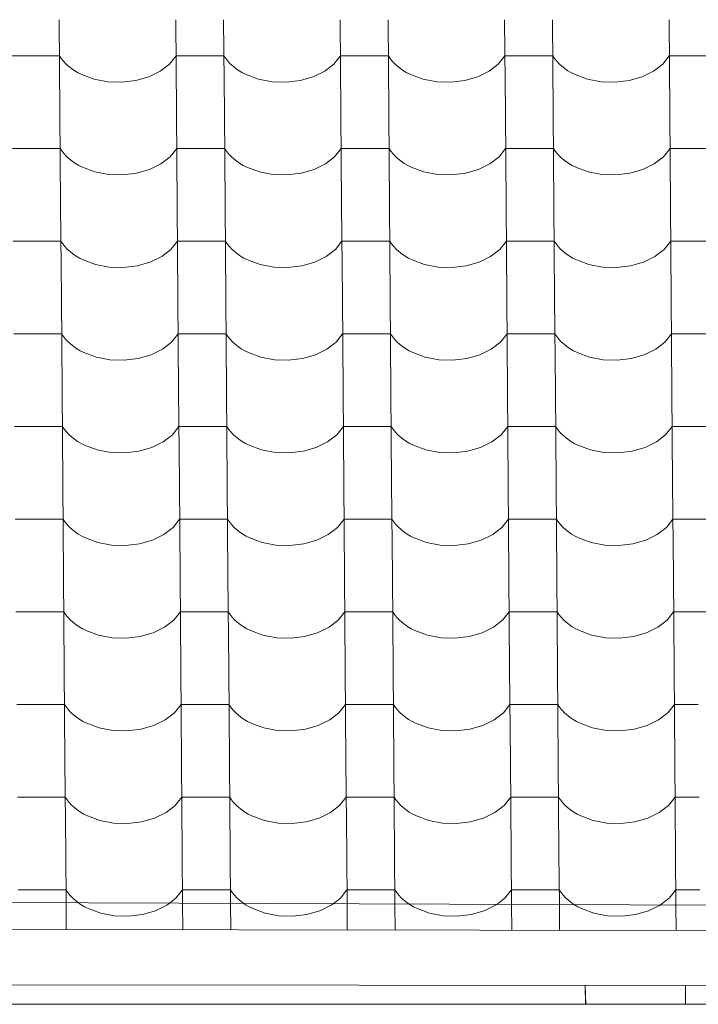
# Model space of a CAD drawing. Header units: millimetres. Extents: x -27785 to 104762, y -947 to 11132.
# Tile 62 of 146: x -12968 to -12287, y 6980 to 7968. Entities that reach past the tile are written whole.
import ezdxf

# ---------------------------------------------------------------- set-up
doc = ezdxf.new("R2010")
doc.units = ezdxf.units.MM
doc.header["$MEASUREMENT"] = 0
for name, color, linetype in [('POHLED JIŽNÍ_1_Bourané_Konstrukce - krov', 7, 'Continuous'), ('POHLED JIŽNÍ_1_Bourané_Konstrukce - střechy a skořepiny', 7, 'Continuous'), ('POHLED JIŽNÍ_1_Bourané_Výplně - Povrchové', 7, 'Continuous'), ('POHLED JIŽNÍ_1_Konstrukce - nosné', 7, 'Continuous')]:
    doc.layers.add(name, color=color, linetype=linetype)

# ---------------------------------------------------------------- blocks, each defined once
blk = doc.blocks.new('*X2', base_point=(-29303.7, -27473.93))
at = {"layer": 'POHLED JIŽNÍ_1_Bourané_Výplně - Povrchové', "color": 7, "linetype": 'Continuous', "lineweight": 13}
for p, q in [((-12928.11, 7968.19), (-12927.39, 7875.52)), ((-12811.14, 7968.19), (-12810.42, 7875.52)), ((-12763.11, 7968.19), (-12762.39, 7875.52)), ((-12646.15, 7968.19), (-12645.43, 7875.52)), ((-12598.11, 7968.19), (-12597.39, 7875.52)), ((-12481.15, 7968.19), (-12480.43, 7875.52)), ((-12433.12, 7968.19), (-12432.4, 7875.52)), ((-12316.16, 7968.19), (-12315.44, 7875.52)), ((-12951.84, 7932.04), (-12975.86, 7932.04)), ((-12927.82, 7932.04), (-12951.84, 7932.04)), ((-12927.82, 7932.04), (-12925.98, 7929.25)), ((-12925.98, 7929.25), (-12923.84, 7926.55)), ((-12923.84, 7926.55), (-12921.41, 7923.96)), ((-12817.47, 7923.65), (-12810.86, 7932.04)), ((-12786.85, 7932.04), (-12810.86, 7932.04)), ((-12762.83, 7932.04), (-12786.85, 7932.04)), ((-12762.83, 7932.04), (-12760.98, 7929.25)), ((-12760.98, 7929.25), (-12758.84, 7926.55)), ((-12758.84, 7926.55), (-12756.41, 7923.96)), ((-12652.47, 7923.65), (-12645.87, 7932.04)), ((-12621.85, 7932.04), (-12645.87, 7932.04)), ((-12597.83, 7932.04), (-12621.85, 7932.04)), ((-12597.83, 7932.04), (-12595.99, 7929.25)), ((-12595.99, 7929.25), (-12593.84, 7926.55)), ((-12593.84, 7926.55), (-12591.42, 7923.96)), ((-12487.47, 7923.65), (-12480.87, 7932.04)), ((-12456.85, 7932.04), (-12480.87, 7932.04)), ((-12432.84, 7932.04), (-12456.85, 7932.04)), ((-12432.84, 7932.04), (-12430.99, 7929.25)), ((-12430.99, 7929.25), (-12428.85, 7926.55)), ((-12428.85, 7926.55), (-12426.42, 7923.96)), ((-12322.48, 7923.65), (-12315.88, 7932.04)), ((-12291.86, 7932.04), (-12315.88, 7932.04)), ((-12267.84, 7932.04), (-12291.86, 7932.04)), ((-12921.41, 7923.96), (-12918.71, 7921.5)), ((-12918.71, 7921.5), (-12915.75, 7919.17)), ((-12915.75, 7919.17), (-12912.55, 7916.99)), ((-12912.55, 7916.99), (-12909.12, 7914.97)), ((-12838.15, 7910.89), (-12826.72, 7916.48)), ((-12826.72, 7916.48), (-12817.47, 7923.65)), ((-12756.41, 7923.96), (-12753.71, 7921.5)), ((-12753.71, 7921.5), (-12750.75, 7919.17)), ((-12750.75, 7919.17), (-12747.55, 7916.99)), ((-12747.55, 7916.99), (-12744.13, 7914.97)), ((-12673.16, 7910.89), (-12661.72, 7916.48)), ((-12661.72, 7916.48), (-12652.47, 7923.65)), ((-12591.42, 7923.96), (-12588.72, 7921.5)), ((-12588.72, 7921.5), (-12585.76, 7919.17)), ((-12585.76, 7919.17), (-12582.56, 7916.99)), ((-12582.56, 7916.99), (-12579.13, 7914.97)), ((-12508.16, 7910.89), (-12496.73, 7916.48)), ((-12496.73, 7916.48), (-12487.47, 7923.65)), ((-12426.42, 7923.96), (-12423.72, 7921.5)), ((-12423.72, 7921.5), (-12420.76, 7919.17)), ((-12420.76, 7919.17), (-12417.56, 7916.99)), ((-12417.56, 7916.99), (-12414.13, 7914.97)), ((-12343.17, 7910.89), (-12331.73, 7916.48)), ((-12331.73, 7916.48), (-12322.48, 7923.65)), ((-12909.12, 7914.97), (-12905.49, 7913.13)), ((-12905.49, 7913.13), (-12893.01, 7908.55)), ((-12893.01, 7908.55), (-12879.33, 7905.97)), ((-12879.33, 7905.97), (-12865.14, 7905.49)), ((-12865.14, 7905.49), (-12851.18, 7907.16)), ((-12851.18, 7907.16), (-12838.15, 7910.89)), ((-12744.13, 7914.97), (-12740.49, 7913.13)), ((-12740.49, 7913.13), (-12728.01, 7908.55)), ((-12728.01, 7908.55), (-12714.33, 7905.97)), ((-12714.33, 7905.97), (-12700.15, 7905.49)), ((-12700.15, 7905.49), (-12686.19, 7907.16)), ((-12686.19, 7907.16), (-12673.16, 7910.89)), ((-12579.13, 7914.97), (-12575.49, 7913.13)), ((-12575.49, 7913.13), (-12563.01, 7908.55)), ((-12563.01, 7908.55), (-12549.34, 7905.97)), ((-12549.34, 7905.97), (-12535.15, 7905.49)), ((-12535.15, 7905.49), (-12521.19, 7907.16)), ((-12521.19, 7907.16), (-12508.16, 7910.89)), ((-12414.13, 7914.97), (-12410.5, 7913.13)), ((-12410.5, 7913.13), (-12398.02, 7908.55)), ((-12398.02, 7908.55), (-12384.34, 7905.97)), ((-12384.34, 7905.97), (-12370.16, 7905.49)), ((-12370.16, 7905.49), (-12356.2, 7907.16)), ((-12356.2, 7907.16), (-12343.17, 7910.89)), ((-12927.38, 7875.19), (-12926.66, 7782.51)), ((-12810.42, 7875.19), (-12809.7, 7782.51)), ((-12762.39, 7875.19), (-12761.67, 7782.51)), ((-12645.42, 7875.19), (-12644.7, 7782.51)), ((-12597.39, 7875.19), (-12596.67, 7782.51)), ((-12480.43, 7875.19), (-12479.71, 7782.51)), ((-12432.39, 7875.19), (-12431.67, 7782.51)), ((-12315.43, 7875.19), (-12314.71, 7782.51)), ((-12951.12, 7839.03), (-12975.14, 7839.03)), ((-12927.1, 7839.03), (-12951.12, 7839.03)), ((-12927.1, 7839.03), (-12925.26, 7836.24)), ((-12816.74, 7830.64), (-12810.14, 7839.03)), ((-12786.12, 7839.03), (-12810.14, 7839.03)), ((-12762.11, 7839.03), (-12786.12, 7839.03)), ((-12762.11, 7839.03), (-12760.26, 7836.24)), ((-12651.75, 7830.64), (-12645.14, 7839.03)), ((-12621.13, 7839.03), (-12645.14, 7839.03)), ((-12597.11, 7839.03), (-12621.13, 7839.03)), ((-12597.11, 7839.03), (-12595.26, 7836.24)), ((-12486.75, 7830.64), (-12480.15, 7839.03)), ((-12456.13, 7839.03), (-12480.15, 7839.03)), ((-12432.11, 7839.03), (-12456.13, 7839.03)), ((-12432.11, 7839.03), (-12430.27, 7836.24)), ((-12321.75, 7830.64), (-12315.15, 7839.03)), ((-12291.13, 7839.03), (-12315.15, 7839.03)), ((-12267.12, 7839.03), (-12291.13, 7839.03)), ((-12925.26, 7836.24), (-12923.11, 7833.54)), ((-12923.11, 7833.54), (-12920.69, 7830.95)), ((-12920.69, 7830.95), (-12917.99, 7828.49)), ((-12917.99, 7828.49), (-12915.03, 7826.16)), ((-12826, 7823.47), (-12816.74, 7830.64)), ((-12760.26, 7836.24), (-12758.12, 7833.54)), ((-12758.12, 7833.54), (-12755.69, 7830.95)), ((-12755.69, 7830.95), (-12752.99, 7828.49)), ((-12752.99, 7828.49), (-12750.03, 7826.16)), ((-12661, 7823.47), (-12651.75, 7830.64)), ((-12595.26, 7836.24), (-12593.12, 7833.54)), ((-12593.12, 7833.54), (-12590.69, 7830.95)), ((-12590.69, 7830.95), (-12587.99, 7828.49)), ((-12587.99, 7828.49), (-12585.03, 7826.16)), ((-12496, 7823.47), (-12486.75, 7830.64)), ((-12430.27, 7836.24), (-12428.13, 7833.54)), ((-12428.13, 7833.54), (-12425.7, 7830.95)), ((-12425.7, 7830.95), (-12423, 7828.49)), ((-12423, 7828.49), (-12420.04, 7826.16)), ((-12331.01, 7823.47), (-12321.75, 7830.64)), ((-12915.03, 7826.16), (-12911.83, 7823.98)), ((-12911.83, 7823.98), (-12908.4, 7821.96)), ((-12908.4, 7821.96), (-12904.76, 7820.12)), ((-12904.76, 7820.12), (-12892.28, 7815.54)), ((-12850.46, 7814.16), (-12837.43, 7817.88)), ((-12837.43, 7817.88), (-12826, 7823.47)), ((-12750.03, 7826.16), (-12746.83, 7823.98)), ((-12746.83, 7823.98), (-12743.4, 7821.96)), ((-12743.4, 7821.96), (-12739.77, 7820.12)), ((-12739.77, 7820.12), (-12727.29, 7815.54)), ((-12685.46, 7814.16), (-12672.43, 7817.88)), ((-12672.43, 7817.88), (-12661, 7823.47)), ((-12585.03, 7826.16), (-12581.83, 7823.98)), ((-12581.83, 7823.98), (-12578.41, 7821.96)), ((-12578.41, 7821.96), (-12574.77, 7820.12)), ((-12574.77, 7820.12), (-12562.29, 7815.54)), ((-12520.47, 7814.16), (-12507.44, 7817.88)), ((-12507.44, 7817.88), (-12496, 7823.47)), ((-12420.04, 7826.16), (-12416.84, 7823.98)), ((-12416.84, 7823.98), (-12413.41, 7821.96)), ((-12413.41, 7821.96), (-12409.77, 7820.12)), ((-12409.77, 7820.12), (-12397.29, 7815.54)), ((-12355.47, 7814.16), (-12342.44, 7817.88)), ((-12342.44, 7817.88), (-12331.01, 7823.47)), ((-12892.28, 7815.54), (-12878.6, 7812.96)), ((-12878.6, 7812.96), (-12864.42, 7812.49)), ((-12864.42, 7812.49), (-12850.46, 7814.16)), ((-12727.29, 7815.54), (-12713.61, 7812.96)), ((-12713.61, 7812.96), (-12699.43, 7812.49)), ((-12699.43, 7812.49), (-12685.46, 7814.16)), ((-12562.29, 7815.54), (-12548.61, 7812.96)), ((-12548.61, 7812.96), (-12534.43, 7812.49)), ((-12534.43, 7812.49), (-12520.47, 7814.16)), ((-12397.29, 7815.54), (-12383.62, 7812.96)), ((-12383.62, 7812.96), (-12369.43, 7812.49)), ((-12369.43, 7812.49), (-12355.47, 7814.16)), ((-12926.66, 7782.18), (-12925.94, 7689.5)), ((-12809.7, 7782.18), (-12808.98, 7689.5)), ((-12761.66, 7782.18), (-12760.94, 7689.5)), ((-12644.7, 7782.18), (-12643.98, 7689.5)), ((-12596.67, 7782.18), (-12595.95, 7689.5)), ((-12479.71, 7782.18), (-12478.98, 7689.5)), ((-12431.67, 7782.18), (-12430.95, 7689.5)), ((-12314.71, 7782.18), (-12313.99, 7689.5)), ((-12950.39, 7746.02), (-12974.41, 7746.02)), ((-12926.38, 7746.02), (-12950.39, 7746.02)), ((-12926.38, 7746.02), (-12924.53, 7743.23)), ((-12924.53, 7743.23), (-12922.39, 7740.53)), ((-12922.39, 7740.53), (-12919.96, 7737.94)), ((-12919.96, 7737.94), (-12917.26, 7735.48)), ((-12825.27, 7730.46), (-12816.02, 7737.63)), ((-12816.02, 7737.63), (-12809.42, 7746.02)), ((-12785.4, 7746.02), (-12809.42, 7746.02)), ((-12761.38, 7746.02), (-12785.4, 7746.02)), ((-12761.38, 7746.02), (-12759.54, 7743.23)), ((-12759.54, 7743.23), (-12757.39, 7740.53)), ((-12757.39, 7740.53), (-12754.97, 7737.94)), ((-12754.97, 7737.94), (-12752.27, 7735.48)), ((-12660.28, 7730.46), (-12651.02, 7737.63)), ((-12651.02, 7737.63), (-12644.42, 7746.02)), ((-12620.4, 7746.02), (-12644.42, 7746.02)), ((-12596.39, 7746.02), (-12620.4, 7746.02)), ((-12596.39, 7746.02), (-12594.54, 7743.23)), ((-12594.54, 7743.23), (-12592.4, 7740.53)), ((-12592.4, 7740.53), (-12589.97, 7737.94)), ((-12589.97, 7737.94), (-12587.27, 7735.48)), ((-12495.28, 7730.46), (-12486.03, 7737.63)), ((-12486.03, 7737.63), (-12479.42, 7746.02)), ((-12455.41, 7746.02), (-12479.42, 7746.02)), ((-12431.39, 7746.02), (-12455.41, 7746.02)), ((-12431.39, 7746.02), (-12429.54, 7743.23)), ((-12429.54, 7743.23), (-12427.4, 7740.53)), ((-12427.4, 7740.53), (-12424.97, 7737.94)), ((-12424.97, 7737.94), (-12422.27, 7735.48)), ((-12330.28, 7730.46), (-12321.03, 7737.63)), ((-12321.03, 7737.63), (-12314.43, 7746.02)), ((-12290.41, 7746.02), (-12314.43, 7746.02)), ((-12266.39, 7746.02), (-12290.41, 7746.02)), ((-12917.26, 7735.48), (-12914.3, 7733.15)), ((-12914.3, 7733.15), (-12911.1, 7730.97)), ((-12911.1, 7730.97), (-12907.67, 7728.96)), ((-12907.67, 7728.96), (-12904.04, 7727.11)), ((-12836.71, 7724.87), (-12825.27, 7730.46)), ((-12752.27, 7735.48), (-12749.31, 7733.15)), ((-12749.31, 7733.15), (-12746.11, 7730.97)), ((-12746.11, 7730.97), (-12742.68, 7728.96)), ((-12742.68, 7728.96), (-12739.04, 7727.11)), ((-12671.71, 7724.87), (-12660.28, 7730.46)), ((-12587.27, 7735.48), (-12584.31, 7733.15)), ((-12584.31, 7733.15), (-12581.11, 7730.97)), ((-12581.11, 7730.97), (-12577.68, 7728.96)), ((-12577.68, 7728.96), (-12574.05, 7727.11)), ((-12506.71, 7724.87), (-12495.28, 7730.46)), ((-12422.27, 7735.48), (-12419.32, 7733.15)), ((-12419.32, 7733.15), (-12416.11, 7730.97)), ((-12416.11, 7730.97), (-12412.69, 7728.96)), ((-12412.69, 7728.96), (-12409.05, 7727.11)), ((-12341.72, 7724.87), (-12330.28, 7730.46)), ((-12904.04, 7727.11), (-12891.56, 7722.54)), ((-12891.56, 7722.54), (-12877.88, 7719.95)), ((-12877.88, 7719.95), (-12863.7, 7719.48)), ((-12863.7, 7719.48), (-12849.74, 7721.15)), ((-12849.74, 7721.15), (-12836.71, 7724.87)), ((-12739.04, 7727.11), (-12726.56, 7722.54)), ((-12726.56, 7722.54), (-12712.88, 7719.95)), ((-12712.88, 7719.95), (-12698.7, 7719.48)), ((-12698.7, 7719.48), (-12684.74, 7721.15)), ((-12684.74, 7721.15), (-12671.71, 7724.87)), ((-12574.05, 7727.11), (-12561.57, 7722.54)), ((-12561.57, 7722.54), (-12547.89, 7719.95)), ((-12547.89, 7719.95), (-12533.71, 7719.48)), ((-12533.71, 7719.48), (-12519.74, 7721.15)), ((-12519.74, 7721.15), (-12506.71, 7724.87)), ((-12409.05, 7727.11), (-12396.57, 7722.54)), ((-12396.57, 7722.54), (-12382.89, 7719.95)), ((-12382.89, 7719.95), (-12368.71, 7719.48)), ((-12368.71, 7719.48), (-12354.75, 7721.15)), ((-12354.75, 7721.15), (-12341.72, 7724.87)), ((-12925.94, 7689.17), (-12925.21, 7596.49)), ((-12808.97, 7689.17), (-12808.25, 7596.49)), ((-12760.94, 7689.17), (-12760.22, 7596.49)), ((-12643.98, 7689.17), (-12643.26, 7596.49)), ((-12595.94, 7689.17), (-12595.22, 7596.49)), ((-12478.98, 7689.17), (-12478.26, 7596.49)), ((-12430.95, 7689.17), (-12430.23, 7596.49)), ((-12313.99, 7689.17), (-12313.26, 7596.49)), ((-12949.67, 7653.01), (-12973.69, 7653.01)), ((-12925.65, 7653.01), (-12949.67, 7653.01)), ((-12925.65, 7653.01), (-12923.81, 7650.22)), ((-12923.81, 7650.22), (-12921.67, 7647.52)), ((-12815.29, 7644.62), (-12808.69, 7653.01)), ((-12784.68, 7653.01), (-12808.69, 7653.01)), ((-12760.66, 7653.01), (-12784.68, 7653.01)), ((-12760.66, 7653.01), (-12758.81, 7650.22)), ((-12758.81, 7650.22), (-12756.67, 7647.52)), ((-12650.3, 7644.62), (-12643.7, 7653.01)), ((-12619.68, 7653.01), (-12643.7, 7653.01)), ((-12595.66, 7653.01), (-12619.68, 7653.01)), ((-12595.66, 7653.01), (-12593.82, 7650.22)), ((-12593.82, 7650.22), (-12591.67, 7647.52)), ((-12485.3, 7644.62), (-12478.7, 7653.01)), ((-12454.68, 7653.01), (-12478.7, 7653.01)), ((-12430.67, 7653.01), (-12454.68, 7653.01)), ((-12430.67, 7653.01), (-12428.82, 7650.22)), ((-12428.82, 7650.22), (-12426.68, 7647.52)), ((-12320.31, 7644.62), (-12313.7, 7653.01)), ((-12289.69, 7653.01), (-12313.7, 7653.01)), ((-12265.67, 7653.01), (-12289.69, 7653.01)), ((-12921.67, 7647.52), (-12919.24, 7644.93)), ((-12919.24, 7644.93), (-12916.54, 7642.47)), ((-12916.54, 7642.47), (-12913.58, 7640.14)), ((-12913.58, 7640.14), (-12910.38, 7637.96)), ((-12824.55, 7637.45), (-12815.29, 7644.62)), ((-12756.67, 7647.52), (-12754.24, 7644.93)), ((-12754.24, 7644.93), (-12751.54, 7642.47)), ((-12751.54, 7642.47), (-12748.58, 7640.14)), ((-12748.58, 7640.14), (-12745.38, 7637.96)), ((-12659.55, 7637.45), (-12650.3, 7644.62)), ((-12591.67, 7647.52), (-12589.25, 7644.93)), ((-12589.25, 7644.93), (-12586.55, 7642.47)), ((-12586.55, 7642.47), (-12583.59, 7640.14)), ((-12583.59, 7640.14), (-12580.39, 7637.96)), ((-12494.56, 7637.45), (-12485.3, 7644.62)), ((-12426.68, 7647.52), (-12424.25, 7644.93)), ((-12424.25, 7644.93), (-12421.55, 7642.47)), ((-12421.55, 7642.47), (-12418.59, 7640.14)), ((-12418.59, 7640.14), (-12415.39, 7637.96)), ((-12329.56, 7637.45), (-12320.31, 7644.62)), ((-12910.38, 7637.96), (-12906.95, 7635.95)), ((-12906.95, 7635.95), (-12903.31, 7634.1)), ((-12903.31, 7634.1), (-12890.84, 7629.53)), ((-12890.84, 7629.53), (-12877.16, 7626.94)), ((-12849.01, 7628.14), (-12835.98, 7631.86)), ((-12835.98, 7631.86), (-12824.55, 7637.45)), ((-12745.38, 7637.96), (-12741.95, 7635.95)), ((-12741.95, 7635.95), (-12738.32, 7634.1)), ((-12738.32, 7634.1), (-12725.84, 7629.53)), ((-12725.84, 7629.53), (-12712.16, 7626.94)), ((-12684.02, 7628.14), (-12670.99, 7631.86)), ((-12670.99, 7631.86), (-12659.55, 7637.45)), ((-12580.39, 7637.96), (-12576.96, 7635.95)), ((-12576.96, 7635.95), (-12573.32, 7634.1)), ((-12573.32, 7634.1), (-12560.84, 7629.53)), ((-12560.84, 7629.53), (-12547.16, 7626.94)), ((-12519.02, 7628.14), (-12505.99, 7631.86)), ((-12505.99, 7631.86), (-12494.56, 7637.45)), ((-12415.39, 7637.96), (-12411.96, 7635.95)), ((-12411.96, 7635.95), (-12408.33, 7634.1)), ((-12408.33, 7634.1), (-12395.85, 7629.53)), ((-12395.85, 7629.53), (-12382.17, 7626.94)), ((-12354.02, 7628.14), (-12340.99, 7631.86)), ((-12340.99, 7631.86), (-12329.56, 7637.45)), ((-12877.16, 7626.94), (-12862.97, 7626.47)), ((-12862.97, 7626.47), (-12849.01, 7628.14)), ((-12712.16, 7626.94), (-12697.98, 7626.47)), ((-12697.98, 7626.47), (-12684.02, 7628.14)), ((-12547.16, 7626.94), (-12532.98, 7626.47)), ((-12532.98, 7626.47), (-12519.02, 7628.14)), ((-12382.17, 7626.94), (-12367.99, 7626.47)), ((-12367.99, 7626.47), (-12354.02, 7628.14)), ((-12925.21, 7596.16), (-12924.49, 7503.48)), ((-12808.25, 7596.16), (-12807.53, 7503.48)), ((-12760.22, 7596.16), (-12759.49, 7503.48)), ((-12643.25, 7596.16), (-12642.53, 7503.48)), ((-12595.22, 7596.16), (-12594.5, 7503.48)), ((-12478.26, 7596.16), (-12477.54, 7503.48)), ((-12430.22, 7596.16), (-12429.5, 7503.48)), ((-12313.26, 7596.16), (-12312.54, 7503.48)), ((-12948.95, 7560), (-12972.96, 7560)), ((-12924.93, 7560), (-12948.95, 7560)), ((-12924.93, 7560), (-12923.08, 7557.21)), ((-12814.57, 7551.62), (-12807.97, 7560)), ((-12783.95, 7560), (-12807.97, 7560)), ((-12759.93, 7560), (-12783.95, 7560)), ((-12759.93, 7560), (-12758.09, 7557.21)), ((-12649.58, 7551.62), (-12642.97, 7560)), ((-12618.96, 7560), (-12642.97, 7560)), ((-12594.94, 7560), (-12618.96, 7560)), ((-12594.94, 7560), (-12593.09, 7557.21)), ((-12484.58, 7551.62), (-12477.98, 7560)), ((-12453.96, 7560), (-12477.98, 7560)), ((-12429.94, 7560), (-12453.96, 7560)), ((-12429.94, 7560), (-12428.1, 7557.21)), ((-12319.58, 7551.62), (-12312.98, 7560)), ((-12288.96, 7560), (-12312.98, 7560)), ((-12264.95, 7560), (-12288.96, 7560)), ((-12923.08, 7557.21), (-12920.94, 7554.51)), ((-12920.94, 7554.51), (-12918.51, 7551.93)), ((-12918.51, 7551.93), (-12915.81, 7549.46)), ((-12823.83, 7544.44), (-12814.57, 7551.62)), ((-12758.09, 7557.21), (-12755.95, 7554.51)), ((-12755.95, 7554.51), (-12753.52, 7551.93)), ((-12753.52, 7551.93), (-12750.82, 7549.46)), ((-12658.83, 7544.44), (-12649.58, 7551.62)), ((-12593.09, 7557.21), (-12590.95, 7554.51)), ((-12590.95, 7554.51), (-12588.52, 7551.93)), ((-12588.52, 7551.93), (-12585.82, 7549.46)), ((-12493.83, 7544.44), (-12484.58, 7551.62)), ((-12428.1, 7557.21), (-12425.95, 7554.51)), ((-12425.95, 7554.51), (-12423.53, 7551.93)), ((-12423.53, 7551.93), (-12420.83, 7549.46)), ((-12328.84, 7544.44), (-12319.58, 7551.62)), ((-12915.81, 7549.46), (-12912.86, 7547.13)), ((-12912.86, 7547.13), (-12909.65, 7544.96)), ((-12909.65, 7544.96), (-12906.23, 7542.94)), ((-12906.23, 7542.94), (-12902.59, 7541.09)), ((-12902.59, 7541.09), (-12890.11, 7536.52)), ((-12835.26, 7538.85), (-12823.83, 7544.44)), ((-12750.82, 7549.46), (-12747.86, 7547.13)), ((-12747.86, 7547.13), (-12744.66, 7544.96)), ((-12744.66, 7544.96), (-12741.23, 7542.94)), ((-12741.23, 7542.94), (-12737.59, 7541.09)), ((-12737.59, 7541.09), (-12725.12, 7536.52)), ((-12670.26, 7538.85), (-12658.83, 7544.44)), ((-12585.82, 7549.46), (-12582.86, 7547.13)), ((-12582.86, 7547.13), (-12579.66, 7544.96)), ((-12579.66, 7544.96), (-12576.23, 7542.94)), ((-12576.23, 7542.94), (-12572.6, 7541.09)), ((-12572.6, 7541.09), (-12560.12, 7536.52)), ((-12505.27, 7538.85), (-12493.83, 7544.44)), ((-12420.83, 7549.46), (-12417.87, 7547.13)), ((-12417.87, 7547.13), (-12414.67, 7544.96)), ((-12414.67, 7544.96), (-12411.24, 7542.94)), ((-12411.24, 7542.94), (-12407.6, 7541.09)), ((-12407.6, 7541.09), (-12395.12, 7536.52)), ((-12340.27, 7538.85), (-12328.84, 7544.44)), ((-12890.11, 7536.52), (-12876.43, 7533.93)), ((-12876.43, 7533.93), (-12862.25, 7533.46)), ((-12862.25, 7533.46), (-12848.29, 7535.13)), ((-12848.29, 7535.13), (-12835.26, 7538.85)), ((-12725.12, 7536.52), (-12711.44, 7533.93)), ((-12711.44, 7533.93), (-12697.25, 7533.46)), ((-12697.25, 7533.46), (-12683.29, 7535.13)), ((-12683.29, 7535.13), (-12670.26, 7538.85)), ((-12560.12, 7536.52), (-12546.44, 7533.93)), ((-12546.44, 7533.93), (-12532.26, 7533.46)), ((-12532.26, 7533.46), (-12518.3, 7535.13)), ((-12518.3, 7535.13), (-12505.27, 7538.85)), ((-12395.12, 7536.52), (-12381.44, 7533.93)), ((-12381.44, 7533.93), (-12367.26, 7533.46)), ((-12367.26, 7533.46), (-12353.3, 7535.13)), ((-12353.3, 7535.13), (-12340.27, 7538.85)), ((-12924.49, 7503.15), (-12923.77, 7410.47)), ((-12807.53, 7503.15), (-12806.81, 7410.47)), ((-12759.49, 7503.15), (-12758.77, 7410.47)), ((-12642.53, 7503.15), (-12641.81, 7410.47)), ((-12594.5, 7503.15), (-12593.78, 7410.47)), ((-12477.53, 7503.15), (-12476.81, 7410.47)), ((-12429.5, 7503.15), (-12428.78, 7410.47)), ((-12312.54, 7503.15), (-12311.82, 7410.47)), ((-12948.22, 7466.99), (-12972.24, 7466.99)), ((-12924.21, 7466.99), (-12948.22, 7466.99)), ((-12924.21, 7466.99), (-12922.36, 7464.2)), ((-12922.36, 7464.2), (-12920.22, 7461.5)), ((-12920.22, 7461.5), (-12917.79, 7458.92)), ((-12813.85, 7458.61), (-12807.24, 7466.99)), ((-12783.23, 7466.99), (-12807.24, 7466.99)), ((-12759.21, 7466.99), (-12783.23, 7466.99)), ((-12759.21, 7466.99), (-12757.37, 7464.2)), ((-12757.37, 7464.2), (-12755.22, 7461.5)), ((-12755.22, 7461.5), (-12752.8, 7458.92)), ((-12648.85, 7458.61), (-12642.25, 7466.99)), ((-12618.23, 7466.99), (-12642.25, 7466.99)), ((-12594.21, 7466.99), (-12618.23, 7466.99)), ((-12594.21, 7466.99), (-12592.37, 7464.2)), ((-12592.37, 7464.2), (-12590.23, 7461.5)), ((-12590.23, 7461.5), (-12587.8, 7458.92)), ((-12483.86, 7458.61), (-12477.25, 7466.99)), ((-12453.24, 7466.99), (-12477.25, 7466.99)), ((-12429.22, 7466.99), (-12453.24, 7466.99)), ((-12429.22, 7466.99), (-12427.37, 7464.2)), ((-12427.37, 7464.2), (-12425.23, 7461.5)), ((-12425.23, 7461.5), (-12422.8, 7458.92)), ((-12318.86, 7458.61), (-12312.26, 7466.99)), ((-12288.24, 7466.99), (-12312.26, 7466.99)), ((-12264.22, 7466.99), (-12288.24, 7466.99)), ((-12917.79, 7458.92), (-12915.09, 7456.45)), ((-12915.09, 7456.45), (-12912.13, 7454.13)), ((-12912.13, 7454.13), (-12908.93, 7451.95)), ((-12908.93, 7451.95), (-12905.5, 7449.93)), ((-12834.53, 7445.84), (-12823.1, 7451.43)), ((-12823.1, 7451.43), (-12813.85, 7458.61)), ((-12752.8, 7458.92), (-12750.09, 7456.45)), ((-12750.09, 7456.45), (-12747.14, 7454.13)), ((-12747.14, 7454.13), (-12743.93, 7451.95)), ((-12743.93, 7451.95), (-12740.51, 7449.93)), ((-12669.54, 7445.84), (-12658.11, 7451.43)), ((-12658.11, 7451.43), (-12648.85, 7458.61)), ((-12587.8, 7458.92), (-12585.1, 7456.45)), ((-12585.1, 7456.45), (-12582.14, 7454.13)), ((-12582.14, 7454.13), (-12578.94, 7451.95)), ((-12578.94, 7451.95), (-12575.51, 7449.93)), ((-12504.54, 7445.84), (-12493.11, 7451.43)), ((-12493.11, 7451.43), (-12483.86, 7458.61)), ((-12422.8, 7458.92), (-12420.1, 7456.45)), ((-12420.1, 7456.45), (-12417.14, 7454.13)), ((-12417.14, 7454.13), (-12413.94, 7451.95)), ((-12413.94, 7451.95), (-12410.52, 7449.93)), ((-12339.55, 7445.84), (-12328.11, 7451.43)), ((-12328.11, 7451.43), (-12318.86, 7458.61)), ((-12905.5, 7449.93), (-12901.87, 7448.08)), ((-12901.87, 7448.08), (-12889.39, 7443.51)), ((-12889.39, 7443.51), (-12875.71, 7440.92)), ((-12861.53, 7440.45), (-12847.56, 7442.12)), ((-12847.56, 7442.12), (-12834.53, 7445.84)), ((-12740.51, 7449.93), (-12736.87, 7448.08)), ((-12736.87, 7448.08), (-12724.39, 7443.51)), ((-12724.39, 7443.51), (-12710.71, 7440.92)), ((-12696.53, 7440.45), (-12682.57, 7442.12)), ((-12682.57, 7442.12), (-12669.54, 7445.84)), ((-12575.51, 7449.93), (-12571.88, 7448.08)), ((-12571.88, 7448.08), (-12559.4, 7443.51)), ((-12559.4, 7443.51), (-12545.72, 7440.92)), ((-12531.53, 7440.45), (-12517.57, 7442.12)), ((-12517.57, 7442.12), (-12504.54, 7445.84)), ((-12410.52, 7449.93), (-12406.88, 7448.08)), ((-12406.88, 7448.08), (-12394.4, 7443.51)), ((-12394.4, 7443.51), (-12380.72, 7440.92)), ((-12366.54, 7440.45), (-12352.58, 7442.12)), ((-12352.58, 7442.12), (-12339.55, 7445.84)), ((-12875.71, 7440.92), (-12861.53, 7440.45)), ((-12710.71, 7440.92), (-12696.53, 7440.45)), ((-12545.72, 7440.92), (-12531.53, 7440.45)), ((-12380.72, 7440.92), (-12366.54, 7440.45)), ((-12923.76, 7410.14), (-12923.04, 7317.46)), ((-12806.8, 7410.14), (-12806.08, 7317.46)), ((-12758.77, 7410.14), (-12758.05, 7317.46)), ((-12641.81, 7410.14), (-12641.09, 7317.46)), ((-12593.77, 7410.14), (-12593.05, 7317.46)), ((-12476.81, 7410.14), (-12476.09, 7317.46)), ((-12428.78, 7410.14), (-12428.06, 7317.46)), ((-12311.81, 7410.14), (-12311.09, 7317.46)), ((-12947.5, 7373.98), (-12971.52, 7373.98)), ((-12923.48, 7373.98), (-12947.5, 7373.98)), ((-12923.48, 7373.98), (-12921.64, 7371.19)), ((-12813.12, 7365.6), (-12806.52, 7373.98)), ((-12782.5, 7373.98), (-12806.52, 7373.98)), ((-12758.49, 7373.98), (-12782.5, 7373.98)), ((-12758.49, 7373.98), (-12756.64, 7371.19)), ((-12648.13, 7365.6), (-12641.53, 7373.98)), ((-12617.51, 7373.98), (-12641.53, 7373.98)), ((-12593.49, 7373.98), (-12617.51, 7373.98)), ((-12593.49, 7373.98), (-12591.65, 7371.19)), ((-12483.13, 7365.6), (-12476.53, 7373.98)), ((-12452.51, 7373.98), (-12476.53, 7373.98)), ((-12428.5, 7373.98), (-12452.51, 7373.98)), ((-12428.5, 7373.98), (-12426.65, 7371.19)), ((-12318.14, 7365.6), (-12311.53, 7373.98)), ((-12287.52, 7373.98), (-12311.53, 7373.98)), ((-12263.5, 7373.98), (-12287.52, 7373.98)), ((-12921.64, 7371.19), (-12919.5, 7368.49)), ((-12919.5, 7368.49), (-12917.07, 7365.91)), ((-12917.07, 7365.91), (-12914.37, 7363.44)), ((-12914.37, 7363.44), (-12911.41, 7361.12)), ((-12822.38, 7358.43), (-12813.12, 7365.6)), ((-12756.64, 7371.19), (-12754.5, 7368.49)), ((-12754.5, 7368.49), (-12752.07, 7365.91)), ((-12752.07, 7365.91), (-12749.37, 7363.44)), ((-12749.37, 7363.44), (-12746.41, 7361.12)), ((-12657.38, 7358.43), (-12648.13, 7365.6)), ((-12591.65, 7371.19), (-12589.5, 7368.49)), ((-12589.5, 7368.49), (-12587.08, 7365.91)), ((-12587.08, 7365.91), (-12584.38, 7363.44)), ((-12584.38, 7363.44), (-12581.42, 7361.12)), ((-12492.39, 7358.43), (-12483.13, 7365.6)), ((-12426.65, 7371.19), (-12424.51, 7368.49)), ((-12424.51, 7368.49), (-12422.08, 7365.91)), ((-12422.08, 7365.91), (-12419.38, 7363.44)), ((-12419.38, 7363.44), (-12416.42, 7361.12)), ((-12327.39, 7358.43), (-12318.14, 7365.6)), ((-12911.41, 7361.12), (-12908.21, 7358.94)), ((-12908.21, 7358.94), (-12904.78, 7356.92)), ((-12904.78, 7356.92), (-12901.14, 7355.07)), ((-12901.14, 7355.07), (-12888.66, 7350.5)), ((-12846.84, 7349.11), (-12833.81, 7352.83)), ((-12833.81, 7352.83), (-12822.38, 7358.43)), ((-12746.41, 7361.12), (-12743.21, 7358.94)), ((-12743.21, 7358.94), (-12739.78, 7356.92)), ((-12739.78, 7356.92), (-12736.15, 7355.07)), ((-12736.15, 7355.07), (-12723.67, 7350.5)), ((-12681.85, 7349.11), (-12668.82, 7352.83)), ((-12668.82, 7352.83), (-12657.38, 7358.43)), ((-12581.42, 7361.12), (-12578.22, 7358.94)), ((-12578.22, 7358.94), (-12574.79, 7356.92)), ((-12574.79, 7356.92), (-12571.15, 7355.07)), ((-12571.15, 7355.07), (-12558.67, 7350.5)), ((-12516.85, 7349.11), (-12503.82, 7352.83)), ((-12503.82, 7352.83), (-12492.39, 7358.43)), ((-12416.42, 7361.12), (-12413.22, 7358.94)), ((-12413.22, 7358.94), (-12409.79, 7356.92)), ((-12409.79, 7356.92), (-12406.16, 7355.07)), ((-12406.16, 7355.07), (-12393.68, 7350.5)), ((-12351.85, 7349.11), (-12338.82, 7352.83)), ((-12338.82, 7352.83), (-12327.39, 7358.43)), ((-12888.66, 7350.5), (-12874.99, 7347.91)), ((-12874.99, 7347.91), (-12860.8, 7347.44)), ((-12860.8, 7347.44), (-12846.84, 7349.11)), ((-12723.67, 7350.5), (-12709.99, 7347.91)), ((-12709.99, 7347.91), (-12695.81, 7347.44)), ((-12695.81, 7347.44), (-12681.85, 7349.11)), ((-12558.67, 7350.5), (-12544.99, 7347.91)), ((-12544.99, 7347.91), (-12530.81, 7347.44)), ((-12530.81, 7347.44), (-12516.85, 7349.11)), ((-12393.68, 7350.5), (-12380, 7347.91)), ((-12380, 7347.91), (-12365.82, 7347.44)), ((-12365.82, 7347.44), (-12351.85, 7349.11)), ((-12923.04, 7317.13), (-12922.32, 7224.46)), ((-12806.08, 7317.13), (-12805.36, 7224.46)), ((-12758.04, 7317.13), (-12757.32, 7224.46)), ((-12641.08, 7317.13), (-12640.36, 7224.46)), ((-12593.05, 7317.13), (-12592.33, 7224.46)), ((-12476.09, 7317.13), (-12475.37, 7224.46)), ((-12428.05, 7317.13), (-12427.33, 7224.46)), ((-12311.09, 7317.13), (-12310.37, 7224.46)), ((-12946.78, 7280.97), (-12970.79, 7280.97)), ((-12922.76, 7280.97), (-12946.78, 7280.97)), ((-12922.76, 7280.97), (-12920.91, 7278.18)), ((-12920.91, 7278.18), (-12918.77, 7275.48)), ((-12918.77, 7275.48), (-12916.34, 7272.9)), ((-12812.4, 7272.59), (-12805.8, 7280.97)), ((-12781.78, 7280.97), (-12805.8, 7280.97)), ((-12757.76, 7280.97), (-12781.78, 7280.97)), ((-12757.76, 7280.97), (-12755.92, 7278.18)), ((-12755.92, 7278.18), (-12753.78, 7275.48)), ((-12753.78, 7275.48), (-12751.35, 7272.9)), ((-12647.4, 7272.59), (-12640.8, 7280.97)), ((-12616.78, 7280.97), (-12640.8, 7280.97)), ((-12592.77, 7280.97), (-12616.78, 7280.97)), ((-12592.77, 7280.97), (-12590.92, 7278.18)), ((-12590.92, 7278.18), (-12588.78, 7275.48)), ((-12588.78, 7275.48), (-12586.35, 7272.9)), ((-12482.41, 7272.59), (-12475.81, 7280.97)), ((-12451.79, 7280.97), (-12475.81, 7280.97)), ((-12427.77, 7280.97), (-12451.79, 7280.97)), ((-12427.77, 7280.97), (-12425.93, 7278.18)), ((-12425.93, 7278.18), (-12423.78, 7275.48)), ((-12423.78, 7275.48), (-12421.36, 7272.9)), ((-12317.41, 7272.59), (-12310.81, 7280.97)), ((-12286.79, 7280.97), (-12310.81, 7280.97)), ((-12916.34, 7272.9), (-12913.64, 7270.43)), ((-12913.64, 7270.43), (-12910.68, 7268.11)), ((-12910.68, 7268.11), (-12907.48, 7265.93)), ((-12907.48, 7265.93), (-12904.06, 7263.91)), ((-12904.06, 7263.91), (-12900.42, 7262.06)), ((-12833.09, 7259.83), (-12821.65, 7265.42)), ((-12821.65, 7265.42), (-12812.4, 7272.59)), ((-12751.35, 7272.9), (-12748.65, 7270.43)), ((-12748.65, 7270.43), (-12745.69, 7268.11)), ((-12745.69, 7268.11), (-12742.49, 7265.93)), ((-12742.49, 7265.93), (-12739.06, 7263.91)), ((-12739.06, 7263.91), (-12735.42, 7262.06)), ((-12668.09, 7259.83), (-12656.66, 7265.42)), ((-12656.66, 7265.42), (-12647.4, 7272.59)), ((-12586.35, 7272.9), (-12583.65, 7270.43)), ((-12583.65, 7270.43), (-12580.69, 7268.11)), ((-12580.69, 7268.11), (-12577.49, 7265.93)), ((-12577.49, 7265.93), (-12574.06, 7263.91)), ((-12574.06, 7263.91), (-12570.43, 7262.06)), ((-12503.1, 7259.83), (-12491.66, 7265.42)), ((-12491.66, 7265.42), (-12482.41, 7272.59)), ((-12421.36, 7272.9), (-12418.66, 7270.43)), ((-12418.66, 7270.43), (-12415.7, 7268.11)), ((-12415.7, 7268.11), (-12412.5, 7265.93)), ((-12412.5, 7265.93), (-12409.07, 7263.91)), ((-12409.07, 7263.91), (-12405.43, 7262.06)), ((-12338.1, 7259.83), (-12326.67, 7265.42)), ((-12326.67, 7265.42), (-12317.41, 7272.59)), ((-12900.42, 7262.06), (-12887.94, 7257.49)), ((-12887.94, 7257.49), (-12874.26, 7254.9)), ((-12874.26, 7254.9), (-12860.08, 7254.43)), ((-12860.08, 7254.43), (-12846.12, 7256.1)), ((-12846.12, 7256.1), (-12833.09, 7259.83)), ((-12735.42, 7262.06), (-12722.94, 7257.49)), ((-12722.94, 7257.49), (-12709.27, 7254.9)), ((-12709.27, 7254.9), (-12695.08, 7254.43)), ((-12695.08, 7254.43), (-12681.12, 7256.1)), ((-12681.12, 7256.1), (-12668.09, 7259.83)), ((-12570.43, 7262.06), (-12557.95, 7257.49)), ((-12557.95, 7257.49), (-12544.27, 7254.9)), ((-12544.27, 7254.9), (-12530.09, 7254.43)), ((-12530.09, 7254.43), (-12516.13, 7256.1)), ((-12516.13, 7256.1), (-12503.1, 7259.83)), ((-12405.43, 7262.06), (-12392.95, 7257.49)), ((-12392.95, 7257.49), (-12379.27, 7254.9)), ((-12379.27, 7254.9), (-12365.09, 7254.43)), ((-12365.09, 7254.43), (-12351.13, 7256.1)), ((-12351.13, 7256.1), (-12338.1, 7259.83)), ((-12922.32, 7224.12), (-12921.6, 7131.45)), ((-12805.36, 7224.12), (-12804.63, 7131.45)), ((-12757.32, 7224.12), (-12756.6, 7131.45)), ((-12640.36, 7224.12), (-12639.64, 7131.45)), ((-12592.33, 7224.12), (-12591.6, 7131.45)), ((-12475.36, 7224.12), (-12474.64, 7131.45)), ((-12427.33, 7224.12), (-12426.61, 7131.45)), ((-12310.37, 7224.12), (-12309.65, 7131.45)), ((-12946.05, 7187.96), (-12970.07, 7187.96)), ((-12922.04, 7187.96), (-12946.05, 7187.96)), ((-12922.04, 7187.96), (-12920.19, 7185.17)), ((-12920.19, 7185.17), (-12918.05, 7182.48)), ((-12811.68, 7179.58), (-12805.07, 7187.96)), ((-12781.06, 7187.96), (-12805.07, 7187.96)), ((-12757.04, 7187.96), (-12781.06, 7187.96)), ((-12757.04, 7187.96), (-12755.19, 7185.17)), ((-12755.19, 7185.17), (-12753.05, 7182.48)), ((-12646.68, 7179.58), (-12640.08, 7187.96)), ((-12616.06, 7187.96), (-12640.08, 7187.96)), ((-12592.04, 7187.96), (-12616.06, 7187.96)), ((-12592.04, 7187.96), (-12590.2, 7185.17)), ((-12590.2, 7185.17), (-12588.06, 7182.48)), ((-12481.68, 7179.58), (-12475.08, 7187.96)), ((-12451.06, 7187.96), (-12475.08, 7187.96)), ((-12427.05, 7187.96), (-12451.06, 7187.96)), ((-12427.05, 7187.96), (-12425.2, 7185.17)), ((-12425.2, 7185.17), (-12423.06, 7182.48)), ((-12316.69, 7179.58), (-12310.09, 7187.96)), ((-12286.07, 7187.96), (-12310.09, 7187.96)), ((-12918.05, 7182.48), (-12915.62, 7179.89)), ((-12915.62, 7179.89), (-12912.92, 7177.42)), ((-12912.92, 7177.42), (-12909.96, 7175.1)), ((-12909.96, 7175.1), (-12906.76, 7172.92)), ((-12820.93, 7172.41), (-12811.68, 7179.58)), ((-12753.05, 7182.48), (-12750.62, 7179.89)), ((-12750.62, 7179.89), (-12747.92, 7177.42)), ((-12747.92, 7177.42), (-12744.97, 7175.1)), ((-12744.97, 7175.1), (-12741.76, 7172.92)), ((-12655.93, 7172.41), (-12646.68, 7179.58)), ((-12588.06, 7182.48), (-12585.63, 7179.89)), ((-12585.63, 7179.89), (-12582.93, 7177.42)), ((-12582.93, 7177.42), (-12579.97, 7175.1)), ((-12579.97, 7175.1), (-12576.77, 7172.92)), ((-12490.94, 7172.41), (-12481.68, 7179.58)), ((-12423.06, 7182.48), (-12420.63, 7179.89)), ((-12420.63, 7179.89), (-12417.93, 7177.42)), ((-12417.93, 7177.42), (-12414.97, 7175.1)), ((-12414.97, 7175.1), (-12411.77, 7172.92)), ((-12325.94, 7172.41), (-12316.69, 7179.58)), ((-12906.76, 7172.92), (-12903.33, 7170.9)), ((-12903.33, 7170.9), (-12899.7, 7169.05)), ((-12899.7, 7169.05), (-12887.22, 7164.48)), ((-12887.22, 7164.48), (-12873.54, 7161.89)), ((-12845.39, 7163.09), (-12832.36, 7166.82)), ((-12832.36, 7166.82), (-12820.93, 7172.41)), ((-12741.76, 7172.92), (-12738.34, 7170.9)), ((-12738.34, 7170.9), (-12734.7, 7169.05)), ((-12734.7, 7169.05), (-12722.22, 7164.48)), ((-12722.22, 7164.48), (-12708.54, 7161.89)), ((-12680.4, 7163.09), (-12667.37, 7166.82)), ((-12667.37, 7166.82), (-12655.93, 7172.41)), ((-12576.77, 7172.92), (-12573.34, 7170.9)), ((-12573.34, 7170.9), (-12569.7, 7169.05)), ((-12569.7, 7169.05), (-12557.23, 7164.48)), ((-12557.23, 7164.48), (-12543.55, 7161.89)), ((-12515.4, 7163.09), (-12502.37, 7166.82)), ((-12502.37, 7166.82), (-12490.94, 7172.41)), ((-12411.77, 7172.92), (-12408.34, 7170.9)), ((-12408.34, 7170.9), (-12404.71, 7169.05)), ((-12404.71, 7169.05), (-12392.23, 7164.48)), ((-12392.23, 7164.48), (-12378.55, 7161.89)), ((-12350.41, 7163.09), (-12337.38, 7166.82)), ((-12337.38, 7166.82), (-12325.94, 7172.41)), ((-12873.54, 7161.89), (-12859.36, 7161.42)), ((-12859.36, 7161.42), (-12845.39, 7163.09)), ((-12708.54, 7161.89), (-12694.36, 7161.42)), ((-12694.36, 7161.42), (-12680.4, 7163.09)), ((-12543.55, 7161.89), (-12529.36, 7161.42)), ((-12529.36, 7161.42), (-12515.4, 7163.09)), ((-12378.55, 7161.89), (-12364.37, 7161.42)), ((-12364.37, 7161.42), (-12350.41, 7163.09)), ((-12921.59, 7131.11), (-12921.21, 7081.8)), ((-12804.63, 7131.11), (-12804.24, 7081.4)), ((-12756.6, 7131.11), (-12756.21, 7081.23)), ((-12639.64, 7131.11), (-12639.24, 7080.84)), ((-12591.6, 7131.11), (-12591.21, 7080.67)), ((-12474.64, 7131.11), (-12474.24, 7080.28)), ((-12426.61, 7131.11), (-12426.21, 7080.11)), ((-12309.64, 7131.11), (-12309.24, 7079.72)), ((-12945.33, 7094.96), (-12969.35, 7094.96)), ((-12921.31, 7094.96), (-12945.33, 7094.96)), ((-12921.31, 7094.96), (-12919.47, 7092.16)), ((-12919.47, 7092.16), (-12917.32, 7089.47)), ((-12917.32, 7089.47), (-12914.9, 7086.88)), ((-12914.9, 7086.88), (-12912.2, 7084.42)), ((-12817.57, 7081.44), (-12810.95, 7086.57)), ((-12810.95, 7086.57), (-12804.35, 7094.96)), ((-12780.33, 7094.96), (-12804.35, 7094.96)), ((-12756.32, 7094.96), (-12780.33, 7094.96)), ((-12756.32, 7094.96), (-12754.47, 7092.16)), ((-12754.47, 7092.16), (-12752.33, 7089.47)), ((-12752.33, 7089.47), (-12749.9, 7086.88)), ((-12749.9, 7086.88), (-12747.2, 7084.42)), ((-12653.29, 7080.88), (-12645.96, 7086.57)), ((-12645.96, 7086.57), (-12639.35, 7094.96)), ((-12615.34, 7094.96), (-12639.35, 7094.96)), ((-12591.32, 7094.96), (-12615.34, 7094.96)), ((-12591.32, 7094.96), (-12589.47, 7092.16)), ((-12589.47, 7092.16), (-12587.33, 7089.47)), ((-12587.33, 7089.47), (-12584.9, 7086.88)), ((-12584.9, 7086.88), (-12582.2, 7084.42)), ((-12489.02, 7080.33), (-12480.96, 7086.57)), ((-12480.96, 7086.57), (-12474.36, 7094.96)), ((-12450.34, 7094.96), (-12474.36, 7094.96)), ((-12426.32, 7094.96), (-12450.34, 7094.96)), ((-12426.32, 7094.96), (-12424.48, 7092.16)), ((-12424.48, 7092.16), (-12422.34, 7089.47)), ((-12422.34, 7089.47), (-12419.91, 7086.88)), ((-12419.91, 7086.88), (-12417.21, 7084.42)), ((-12324.74, 7079.77), (-12315.97, 7086.57)), ((-12315.97, 7086.57), (-12309.36, 7094.96)), ((-12285.35, 7094.96), (-12309.36, 7094.96)), ((-12912.2, 7084.42), (-12909.24, 7082.09)), ((-12909.24, 7082.09), (-12908.74, 7081.75)), ((-12747.2, 7084.42), (-12744.24, 7082.09)), ((-12744.24, 7082.09), (-12742.92, 7081.19)), ((-12582.2, 7084.42), (-12579.25, 7082.09)), ((-12579.25, 7082.09), (-12577.1, 7080.63)), ((-12417.21, 7084.42), (-12414.25, 7082.09)), ((-12414.25, 7082.09), (-12411.27, 7080.06))]:
    blk.add_line(p, q, dxfattribs=at)
blk = doc.blocks.new('*X6', base_point=(-29303.7, -27473.93))
at = {"layer": 'POHLED JIŽNÍ_1_Bourané_Výplně - Povrchové', "color": 7, "linetype": 'Continuous', "lineweight": 13}
for p, q in [((-12921.21, 7081.8), (-12921, 7054.83)), ((-12908.74, 7081.75), (-12906.04, 7079.91)), ((-12906.04, 7079.91), (-12902.61, 7077.89)), ((-12902.61, 7077.89), (-12898.97, 7076.04)), ((-12898.97, 7076.04), (-12886.49, 7071.47)), ((-12831.64, 7073.81), (-12820.21, 7079.4)), ((-12820.21, 7079.4), (-12817.57, 7081.44)), ((-12804.24, 7081.4), (-12804.04, 7054.68)), ((-12756.21, 7081.23), (-12756, 7054.62)), ((-12742.92, 7081.19), (-12741.04, 7079.91)), ((-12741.04, 7079.91), (-12737.61, 7077.89)), ((-12737.61, 7077.89), (-12733.98, 7076.04)), ((-12733.98, 7076.04), (-12721.5, 7071.47)), ((-12666.64, 7073.81), (-12655.21, 7079.4)), ((-12655.21, 7079.4), (-12653.29, 7080.89)), ((-12639.24, 7080.84), (-12639.04, 7054.47)), ((-12591.21, 7080.67), (-12591, 7054.41)), ((-12577.1, 7080.63), (-12576.04, 7079.91)), ((-12576.04, 7079.91), (-12572.62, 7077.89)), ((-12572.62, 7077.89), (-12568.98, 7076.04)), ((-12568.98, 7076.04), (-12556.5, 7071.47)), ((-12501.65, 7073.81), (-12490.22, 7079.4)), ((-12490.22, 7079.4), (-12489.02, 7080.33)), ((-12474.24, 7080.28), (-12474.04, 7054.26)), ((-12426.21, 7080.11), (-12426.01, 7054.2)), ((-12411.27, 7080.06), (-12411.05, 7079.91)), ((-12411.05, 7079.91), (-12407.62, 7077.89)), ((-12407.62, 7077.89), (-12403.98, 7076.04)), ((-12403.98, 7076.04), (-12391.51, 7071.47)), ((-12336.65, 7073.81), (-12325.22, 7079.4)), ((-12325.22, 7079.4), (-12324.74, 7079.77)), ((-12309.24, 7079.72), (-12309.04, 7054.05)), ((-12886.49, 7071.47), (-12872.81, 7068.88)), ((-12872.81, 7068.88), (-12858.63, 7068.41)), ((-12858.63, 7068.41), (-12844.67, 7070.08)), ((-12844.67, 7070.08), (-12831.64, 7073.81)), ((-12721.5, 7071.47), (-12707.82, 7068.88)), ((-12707.82, 7068.88), (-12693.64, 7068.41)), ((-12693.64, 7068.41), (-12679.67, 7070.08)), ((-12679.67, 7070.08), (-12666.64, 7073.81)), ((-12556.5, 7071.47), (-12542.82, 7068.88)), ((-12542.82, 7068.88), (-12528.64, 7068.41)), ((-12528.64, 7068.41), (-12514.68, 7070.08)), ((-12514.68, 7070.08), (-12501.65, 7073.81)), ((-12391.51, 7071.47), (-12377.83, 7068.88)), ((-12377.83, 7068.88), (-12363.64, 7068.41)), ((-12363.64, 7068.41), (-12349.68, 7070.08)), ((-12349.68, 7070.08), (-12336.65, 7073.81))]:
    blk.add_line(p, q, dxfattribs=at)
blk = doc.blocks.new('*X8', base_point=(-29303.7, -27473.93))
at = {"layer": 'POHLED JIŽNÍ_1_Bourané_Konstrukce - střechy a skořepiny', "color": 7, "linetype": 'Continuous', "lineweight": 13}
for p, q in [((-12921.21, 7081.8), (-12921, 7054.83)), ((-12908.74, 7081.75), (-12906.04, 7079.91)), ((-12906.04, 7079.91), (-12902.61, 7077.89)), ((-12902.61, 7077.89), (-12898.97, 7076.04)), ((-12898.97, 7076.04), (-12886.49, 7071.47)), ((-12831.64, 7073.81), (-12820.21, 7079.4)), ((-12820.21, 7079.4), (-12817.57, 7081.44)), ((-12804.24, 7081.4), (-12804.04, 7054.68)), ((-12756.21, 7081.23), (-12756, 7054.62)), ((-12742.92, 7081.19), (-12741.04, 7079.91)), ((-12741.04, 7079.91), (-12737.61, 7077.89)), ((-12737.61, 7077.89), (-12733.98, 7076.04)), ((-12733.98, 7076.04), (-12721.5, 7071.47)), ((-12666.64, 7073.81), (-12655.21, 7079.4)), ((-12655.21, 7079.4), (-12653.29, 7080.89)), ((-12639.24, 7080.84), (-12639.04, 7054.47)), ((-12591.21, 7080.67), (-12591, 7054.41)), ((-12577.1, 7080.63), (-12576.04, 7079.91)), ((-12576.04, 7079.91), (-12572.62, 7077.89)), ((-12572.62, 7077.89), (-12568.98, 7076.04)), ((-12568.98, 7076.04), (-12556.5, 7071.47)), ((-12501.65, 7073.81), (-12490.22, 7079.4)), ((-12490.22, 7079.4), (-12489.02, 7080.33)), ((-12474.24, 7080.28), (-12474.04, 7054.26)), ((-12426.21, 7080.11), (-12426.01, 7054.2)), ((-12411.27, 7080.06), (-12411.05, 7079.91)), ((-12411.05, 7079.91), (-12407.62, 7077.89)), ((-12407.62, 7077.89), (-12403.98, 7076.04)), ((-12403.98, 7076.04), (-12391.51, 7071.47)), ((-12336.65, 7073.81), (-12325.22, 7079.4)), ((-12325.22, 7079.4), (-12324.74, 7079.77)), ((-12309.24, 7079.72), (-12309.04, 7054.05)), ((-12886.49, 7071.47), (-12872.81, 7068.88)), ((-12872.81, 7068.88), (-12858.63, 7068.41)), ((-12858.63, 7068.41), (-12844.67, 7070.08)), ((-12844.67, 7070.08), (-12831.64, 7073.81)), ((-12721.5, 7071.47), (-12707.82, 7068.88)), ((-12707.82, 7068.88), (-12693.64, 7068.41)), ((-12693.64, 7068.41), (-12679.67, 7070.08)), ((-12679.67, 7070.08), (-12666.64, 7073.81)), ((-12556.5, 7071.47), (-12542.82, 7068.88)), ((-12542.82, 7068.88), (-12528.64, 7068.41)), ((-12528.64, 7068.41), (-12514.68, 7070.08)), ((-12514.68, 7070.08), (-12501.65, 7073.81)), ((-12391.51, 7071.47), (-12377.83, 7068.88)), ((-12377.83, 7068.88), (-12363.64, 7068.41)), ((-12363.64, 7068.41), (-12349.68, 7070.08)), ((-12349.68, 7070.08), (-12336.65, 7073.81))]:
    blk.add_line(p, q, dxfattribs=at)

msp = doc.modelspace()

# ---------------------------------------------------------------- linework, layer by layer
at = {"layer": 'POHLED JIŽNÍ_1_Bourané_Konstrukce - krov', "color": 7, "linetype": 'Continuous', "lineweight": 13}
for p, q in [((-12400.13, 6980), (-12400.19, 6998.94)), ((-12400.19, 6998.94), (-12399.8, 6980)), ((-12299.8, 6980), (-12299.8, 6998.81)), ((-20478.36, 6980), (-339.44, 6980))]:
    msp.add_line(p, q, dxfattribs=at)
at = {"layer": 'POHLED JIŽNÍ_1_Bourané_Konstrukce - střechy a skořepiny', "color": 7, "linetype": 'Continuous', "lineweight": 13}
for p, q in [((-193.22, 7038.55), (-20534.39, 7107.66)), ((-20534.91, 7064.57), (-193.22, 7038.55)), ((-20535.25, 7009.34), (-4414.21, 6988.73))]:
    msp.add_line(p, q, dxfattribs=at)

# ---------------------------------------------------------------- block references
at = {"layer": 'POHLED JIŽNÍ_1_Konstrukce - nosné', "color": 9, "linetype": 'Continuous', "lineweight": 13}
for name in ['*X2', '*X6', '*X8']:
    msp.add_blockref(name, (-29303.7, -27473.93), dxfattribs=at)

doc.saveas('drawing.dxf')
